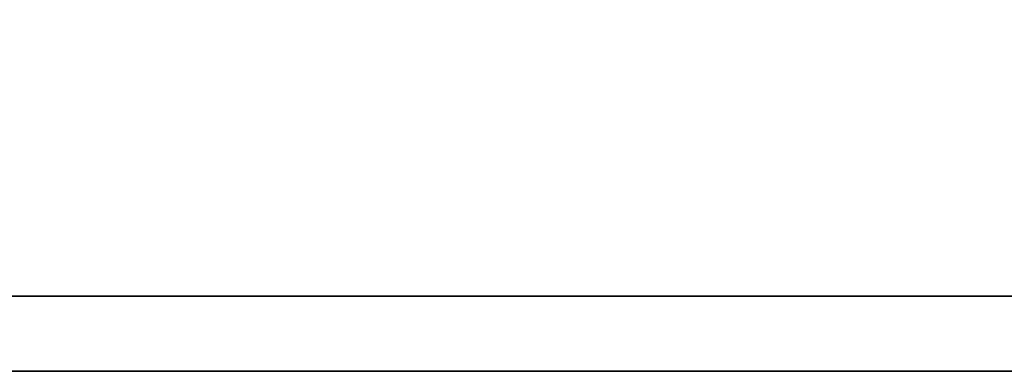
# Model space of a CAD drawing. Header units: millimetres. Extents: x 724 to 1034, y 320 to 423.
# Tile 38 of 57: x 954.39 to 957.32, y 350.06 to 351.11. Entities that reach past the tile are written whole.
import ezdxf

# ---------------------------------------------------------------- set-up
doc = ezdxf.new("R2010")
doc.units = ezdxf.units.MM
doc.header["$LTSCALE"] = 0.15
doc.layers.add('DIM', color=4, linetype='CONTINUOUS')
doc.layers.add('layer 1', color=7, linetype='CONTINUOUS')

# ---------------------------------------------------------------- blocks, each defined once
blk = doc.blocks.new('TBI MOTION logo(完整正式版)')
at = {"layer": 'layer 1', "color": 22, "lineweight": 35}
blk.add_open_spline([(75.90875, -9.47875), (75.90875, -9.47875), (75.90875, -12.28625), (75.90875, -12.28625), (75.90875, -12.28625), (75.90875, -12.28625), (75.90875, -12.47875), (75.90875, -12.47875), (75.90875, -12.47875), (75.90875, -12.47875), (75.71625, -12.47875), (75.71625, -12.47875), (75.71625, -12.47875), (75.71625, -12.47875), (-88.32875, -12.47875), (-88.32875, -12.47875), (-88.32875, -12.47875), (-88.32875, -12.47875), (-88.32875, -13.29375), (-88.32875, -13.29375), (-88.32875, -13.29375), (-88.32875, -13.29375), (82.89125, -13.29375), (82.89125, -13.29375), (82.89125, -13.29375), (82.89125, -13.29375), (75.90875, -9.47875), (75.90875, -9.47875)], degree=3, knots=[0, 0, 0, 0, 0.14285714, 0.14285714, 0.14285714, 0.14285715, 0.28571429, 0.28571429, 0.28571429, 0.2857143, 0.42857143, 0.42857143, 0.42857143, 0.42857144, 0.57142857, 0.57142857, 0.57142857, 0.57142858, 0.71428571, 0.71428571, 0.71428571, 0.71428572, 0.85714286, 0.85714286, 0.85714286, 0.85714287, 1, 1, 1, 1], dxfattribs=at)

msp = doc.modelspace()

# ---------------------------------------------------------------- block references
at = {"layer": 'DIM', "color": 7, "xscale": 0.2736514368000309, "yscale": 0.2736514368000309, "zscale": 0.2736514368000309}
msp.add_blockref('TBI MOTION logo(完整正式版)', (964.4665, 353.7), dxfattribs=at)

doc.saveas('drawing.dxf')
